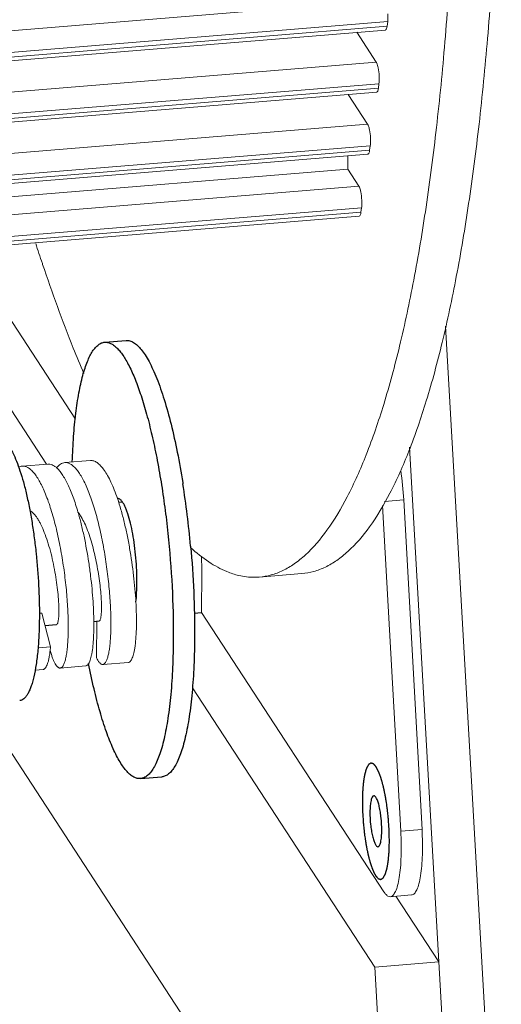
# Model space of a CAD drawing. Header units: millimetres. Extents: x 24895 to 26296, y -11704 to -10713.
# Tile 44 of 47: x 26189 to 26213, y -11442 to -11394. Entities that reach past the tile are written whole.
import ezdxf

# ---------------------------------------------------------------- set-up
doc = ezdxf.new("R2010")
doc.units = ezdxf.units.MM
doc.header["$LTSCALE"] = 50
doc.layers.get('0').update_dxf_attribs({"lineweight": 18})
doc.layers.add('02___PRT_ALL_AXES', color=7, linetype='Continuous')
doc.layers.add('03___PRT_ALL_CURVES', color=7, linetype='Continuous')

msp = doc.modelspace()

# ---------------------------------------------------------------- linework, layer by layer
at = {"color": 7, "linetype": 'Continuous'}
for p, q in [((25797.622, -11426.463), (26207.061, -11392.899)), ((25797.54, -11427.541), (26207.194, -11393.959)), ((26207.162, -11394.181), (26207.194, -11393.959)), ((26207.08, -11394.371), (25797.505, -11427.946)), ((26207.162, -11394.181), (25797.521, -11427.762)), ((26206.632, -11395.959), (26205.671, -11394.486)), ((25797.367, -11429.51), (26206.632, -11395.959)), ((25797.236, -11430.994), (26206.651, -11397.431)), ((25797.252, -11430.81), (26206.733, -11397.242)), ((25797.271, -11430.588), (26206.765, -11397.019)), ((26206.733, -11397.242), (26206.765, -11397.019)), ((26206.203, -11399.02), (26205.242, -11397.547)), ((26206.203, -11399.02), (25797.072, -11432.559)), ((25796.911, -11433.863), (26206.304, -11400.302)), ((26206.335, -11400.08), (25796.938, -11433.641)), ((26206.304, -11400.302), (26206.335, -11400.08)), ((25796.888, -11434.048), (26206.222, -11400.492)), ((26205.223, -11401.235), (26205.226, -11400.574)), ((25796.805, -11434.716), (26205.223, -11401.235)), ((26205.774, -11402.081), (26205.223, -11401.235)), ((26205.774, -11402.081), (25796.694, -11435.616)), ((26205.906, -11403.141), (25796.547, -11436.699)), ((26205.875, -11403.363), (26205.906, -11403.141)), ((26205.793, -11403.553), (25796.48, -11437.107)), ((26205.875, -11403.363), (25796.51, -11436.922)), ((26190.367, -11415.786), (26183.764, -11405.666)), ((26187.523, -11407.019), (26191.793, -11413.563)), ((26209.955, -11444.436), (26208.275, -11414.955)), ((26190.432, -11415.78), (26189.171, -11415.884)), ((26192.533, -11415.608), (26191.272, -11415.711)), ((26206.941, -11417.824), (26207.837, -11433.898)), ((26207.044, -11417.627), (26207.982, -11417.55)), ((26207.982, -11417.55), (26208.887, -11433.812)), ((26198.016, -11423.102), (26198.027, -11421.09)), ((26200.859, -11421.358), (26202.961, -11421.185)), ((26190.141, -11423.134), (26190.017, -11423.144)), ((26190.568, -11424.803), (26190.141, -11423.134)), ((26198.016, -11423.102), (26207.01, -11436.887)), ((26192.848, -11423.529), (26192.838, -11425.333)), ((26185.393, -11425.064), (26206.736, -11457.774)), ((26189.953, -11424.854), (26190.568, -11424.803)), ((26193.147, -11425.672), (26194.407, -11425.568)), ((26189.808, -11425.945), (26190.205, -11425.913)), ((26191.045, -11425.844), (26192.306, -11425.74)), ((26206.556, -11440.597), (26197.566, -11426.819)), ((26208.887, -11433.812), (26207.837, -11433.898)), ((26208.372, -11437.035), (26207.322, -11437.121)), ((26206.556, -11440.597), (26209.708, -11440.339)), ((26206.803, -11444.695), (26206.556, -11440.597))]:
    msp.add_line(p, q, dxfattribs=at)
at = {"color": 3, "linetype": 'Continuous'}
for p, q in [((26190.18, -11405.932), (26190.166, -11405.889)), ((26212.057, -11444.264), (26210.045, -11408.978)), ((26209.708, -11440.339), (26207.594, -11437.099))]:
    msp.add_line(p, q, dxfattribs=at)
msp.add_arc((26282.656, -11374.798), 97.576, 197.9652, 198.5799, dxfattribs=at)
at = {"color": 7, "linetype": 'Continuous'}
for centre, radius, start, end in [((26191.937, -11418.432), 16.069, 3.1448, 8.3174), ((26184.751, -11421.029), 13.276, 359.7374, 2.997)]:
    msp.add_arc(centre, radius, start, end, dxfattribs=at)
at = {"color": 3, "linetype": 'Continuous'}
for points, knots in [([(26210.56, -11370.452), (26210.659, -11373.9), (26210.727, -11380.576), (26210.469, -11388.75), (26210.042, -11394.876), (26209.631, -11399.092), (26209.123, -11403.011), (26208.522, -11406.607), (26207.833, -11409.855), (26207.061, -11412.734), (26206.211, -11415.225), (26205.289, -11417.314), (26204.3, -11418.989), (26203.38, -11420.083), (26202.608, -11420.709), (26202.039, -11421.046), (26201.456, -11421.269), (26201.057, -11421.341), (26200.859, -11421.358)], [0, 0, 0, 0, 0.192712, 0.372796, 0.456655, 0.535681, 0.609397, 0.677381, 0.739274, 0.794795, 0.843765, 0.886146, 0.922108, 0.952167, 0.965322, 0.977484, 0.98893, 1, 1, 1, 1]), ([(26192.205, -11411.307), (26192.029, -11410.893), (26191.3, -11409.122), (26190.648, -11407.32), (26190.18, -11405.932)], [0, 0, 0, 0, 0.234779, 1, 1, 1, 1]), ([(26199.854, -11421.279), (26199.654, -11421.232), (26199.136, -11421.062), (26198.321, -11420.61), (26197.759, -11420.155), (26197.477, -11419.897)], [0, 0, 0, 0, 0.221847, 0.586125, 1, 1, 1, 1]), ([(26200.859, -11421.358), (26200.777, -11421.364), (26200.44, -11421.379), (26200.101, -11421.337), (26199.854, -11421.279)], [0, 0, 0, 0, 0.246626, 1, 1, 1, 1])]:
    msp.add_open_spline(points, degree=3, knots=knots, dxfattribs=at)
at = {"color": 7, "linetype": 'Continuous'}
for points, knots in [([(26212.662, -11370.279), (26212.76, -11373.728), (26212.828, -11380.403), (26212.57, -11388.578), (26212.144, -11394.703), (26211.732, -11398.92), (26211.224, -11402.839), (26210.623, -11406.435), (26209.934, -11409.683), (26209.162, -11412.562), (26208.313, -11415.053), (26207.39, -11417.141), (26206.401, -11418.817), (26205.481, -11419.91), (26204.709, -11420.537), (26204.14, -11420.874), (26203.558, -11421.097), (26203.158, -11421.169), (26202.961, -11421.185)], [0, 0, 0, 0, 0.192712, 0.372796, 0.456655, 0.535681, 0.609397, 0.677381, 0.739274, 0.794795, 0.843765, 0.886146, 0.922108, 0.952167, 0.965322, 0.977484, 0.98893, 1, 1, 1, 1]), ([(26207.204, -11393.58), (26207.206, -11393.615), (26207.21, -11393.741), (26207.206, -11393.868), (26207.194, -11393.959)], [0, 0, 0, 0, 0.277587, 1, 1, 1, 1]), ([(26207.08, -11394.371), (26207.103, -11394.369), (26207.147, -11394.292), (26207.156, -11394.228), (26207.162, -11394.181)], [0, 0, 0, 0, 0.332529, 1, 1, 1, 1]), ([(26206.632, -11395.959), (26206.642, -11395.974), (26206.684, -11396.059), (26206.708, -11396.153), (26206.724, -11396.229)], [0, 0, 0, 0, 0.182312, 1, 1, 1, 1]), ([(26206.775, -11396.641), (26206.777, -11396.676), (26206.781, -11396.802), (26206.777, -11396.929), (26206.765, -11397.019)], [0, 0, 0, 0, 0.277587, 1, 1, 1, 1]), ([(26206.7, -11397.38), (26206.694, -11397.393), (26206.683, -11397.415), (26206.661, -11397.431), (26206.651, -11397.431)], [0, 0, 0, 0, 0.598755, 1, 1, 1, 1]), ([(26206.295, -11399.29), (26206.289, -11399.261), (26206.266, -11399.169), (26206.239, -11399.075), (26206.203, -11399.02)], [0, 0, 0, 0, 0.312294, 1, 1, 1, 1]), ([(26206.335, -11400.08), (26206.339, -11400.053), (26206.352, -11399.927), (26206.351, -11399.8), (26206.346, -11399.701)], [0, 0, 0, 0, 0.215051, 1, 1, 1, 1]), ([(26206.27, -11400.44), (26206.265, -11400.454), (26206.254, -11400.476), (26206.231, -11400.491), (26206.222, -11400.492)], [0, 0, 0, 0, 0.598755, 1, 1, 1, 1]), ([(26205.866, -11402.35), (26205.86, -11402.321), (26205.837, -11402.229), (26205.81, -11402.135), (26205.774, -11402.081)], [0, 0, 0, 0, 0.312294, 1, 1, 1, 1]), ([(26205.906, -11403.141), (26205.91, -11403.114), (26205.923, -11402.988), (26205.922, -11402.861), (26205.917, -11402.762)], [0, 0, 0, 0, 0.215051, 1, 1, 1, 1]), ([(26205.793, -11403.553), (26205.816, -11403.551), (26205.86, -11403.474), (26205.869, -11403.41), (26205.875, -11403.363)], [0, 0, 0, 0, 0.332529, 1, 1, 1, 1]), ([(26189.171, -11415.884), (26189.142, -11415.886), (26189.083, -11415.897), (26189.028, -11415.921), (26189.001, -11415.935)], [0, 0, 0, 0, 0.489853, 1, 1, 1, 1]), ([(26191.045, -11425.844), (26191.058, -11425.843), (26191.084, -11425.836), (26191.12, -11425.814), (26191.155, -11425.779), (26191.187, -11425.733), (26191.218, -11425.676), (26191.26, -11425.578), (26191.307, -11425.425), (26191.352, -11425.209), (26191.389, -11424.951), (26191.417, -11424.654), (26191.436, -11424.32), (26191.445, -11423.952), (26191.443, -11423.555), (26191.43, -11423.132), (26191.398, -11422.527), (26191.33, -11421.737), (26191.206, -11420.772), (26191.042, -11419.811), (26190.841, -11418.889), (26190.642, -11418.165), (26190.466, -11417.635), (26190.332, -11417.278), (26190.194, -11416.957), (26190.052, -11416.673), (26189.908, -11416.429), (26189.762, -11416.227), (26189.616, -11416.069), (26189.468, -11415.956), (26189.32, -11415.89), (26189.218, -11415.88), (26189.171, -11415.884)], [0, 0, 0, 0, 0.003527, 0.007391, 0.011848, 0.017067, 0.023145, 0.030137, 0.046961, 0.067609, 0.092002, 0.119979, 0.151317, 0.185753, 0.222984, 0.262676, 0.304468, 0.392806, 0.484769, 0.576994, 0.666139, 0.749034, 0.787241, 0.822862, 0.85563, 0.885328, 0.911805, 0.935003, 0.954988, 0.972028, 0.986699, 1, 1, 1, 1]), ([(26190.868, -11415.965), (26190.833, -11415.934), (26190.764, -11415.878), (26190.653, -11415.816), (26190.542, -11415.781), (26190.467, -11415.777), (26190.432, -11415.78)], [0, 0, 0, 0, 0.289706, 0.547197, 0.780283, 1, 1, 1, 1]), ([(26191.272, -11415.711), (26191.236, -11415.714), (26191.163, -11415.731), (26191.058, -11415.784), (26190.957, -11415.865), (26190.897, -11415.933), (26190.868, -11415.971)], [0, 0, 0, 0, 0.21916, 0.451961, 0.709615, 1, 1, 1, 1]), ([(26193.147, -11425.672), (26193.159, -11425.67), (26193.185, -11425.664), (26193.222, -11425.641), (26193.256, -11425.607), (26193.289, -11425.561), (26193.32, -11425.503), (26193.362, -11425.405), (26193.408, -11425.253), (26193.453, -11425.037), (26193.49, -11424.779), (26193.519, -11424.482), (26193.537, -11424.148), (26193.546, -11423.78), (26193.544, -11423.383), (26193.532, -11422.959), (26193.5, -11422.354), (26193.431, -11421.565), (26193.308, -11420.6), (26193.143, -11419.638), (26192.942, -11418.717), (26192.743, -11417.993), (26192.568, -11417.462), (26192.434, -11417.106), (26192.296, -11416.785), (26192.154, -11416.5), (26192.01, -11416.256), (26191.864, -11416.055), (26191.717, -11415.897), (26191.57, -11415.784), (26191.421, -11415.718), (26191.32, -11415.707), (26191.272, -11415.711)], [0, 0, 0, 0, 0.003527, 0.007391, 0.011848, 0.017067, 0.023145, 0.030137, 0.04696, 0.067609, 0.092002, 0.119979, 0.151317, 0.185753, 0.222984, 0.262676, 0.304468, 0.392806, 0.484769, 0.576994, 0.666139, 0.749034, 0.787241, 0.822862, 0.85563, 0.885328, 0.911805, 0.935003, 0.954988, 0.972028, 0.986699, 1, 1, 1, 1]), ([(26193.868, -11417.482), (26193.82, -11417.339), (26193.721, -11417.067), (26193.56, -11416.687), (26193.395, -11416.359), (26193.226, -11416.085), (26193.056, -11415.869), (26192.907, -11415.734), (26192.787, -11415.661), (26192.702, -11415.626), (26192.617, -11415.607), (26192.561, -11415.606), (26192.533, -11415.608)], [0, 0, 0, 0, 0.187955, 0.358934, 0.511374, 0.644259, 0.757362, 0.851684, 0.892744, 0.930513, 0.96589, 1, 1, 1, 1]), ([(26191.922, -11418.148), (26191.849, -11417.899), (26191.734, -11417.54), (26191.557, -11417.088), (26191.426, -11416.792), (26191.291, -11416.53), (26191.155, -11416.305), (26191.017, -11416.117), (26190.918, -11416.01), (26190.868, -11415.965)], [0, 0, 0, 0, 0.317961, 0.461856, 0.594379, 0.714783, 0.822561, 0.917538, 1, 1, 1, 1]), ([(26194.778, -11422.584), (26194.753, -11422.151), (26194.676, -11421.266), (26194.517, -11420.165), (26194.35, -11419.284), (26194.207, -11418.649), (26194.049, -11418.05), (26193.931, -11417.666), (26193.868, -11417.482)], [0, 0, 0, 0, 0.25043, 0.51248, 0.642216, 0.768105, 0.888023, 1, 1, 1, 1]), ([(26190.869, -11423.691), (26190.873, -11423.691), (26190.883, -11423.687), (26190.896, -11423.676), (26190.907, -11423.66), (26190.918, -11423.637), (26190.929, -11423.609), (26190.942, -11423.56), (26190.956, -11423.485), (26190.969, -11423.378), (26190.977, -11423.249), (26190.982, -11423.101), (26190.981, -11422.933), (26190.976, -11422.748), (26190.961, -11422.47), (26190.93, -11422.092), (26190.871, -11421.611), (26190.79, -11421.104), (26190.689, -11420.588), (26190.567, -11420.082), (26190.428, -11419.602), (26190.274, -11419.164), (26190.132, -11418.834), (26190.01, -11418.604), (26189.921, -11418.458), (26189.831, -11418.331), (26189.74, -11418.225), (26189.648, -11418.142), (26189.583, -11418.099), (26189.551, -11418.082)], [0, 0, 0, 0, 0.002288, 0.00498, 0.008335, 0.012487, 0.017499, 0.023403, 0.037927, 0.056059, 0.077706, 0.102724, 0.130929, 0.162103, 0.196001, 0.270871, 0.353152, 0.440213, 0.529281, 0.617545, 0.702271, 0.780917, 0.851267, 0.88278, 0.911631, 0.937731, 0.961067, 0.981739, 1, 1, 1, 1]), ([(26192.97, -11423.519), (26192.974, -11423.518), (26192.983, -11423.516), (26192.995, -11423.507), (26193.005, -11423.493), (26193.02, -11423.465), (26193.036, -11423.418), (26193.052, -11423.348), (26193.065, -11423.259), (26193.074, -11423.152), (26193.081, -11423.027), (26193.083, -11422.887), (26193.082, -11422.731), (26193.074, -11422.495), (26193.054, -11422.171), (26193.012, -11421.754), (26192.931, -11421.147), (26192.817, -11420.527), (26192.669, -11419.913), (26192.543, -11419.475), (26192.405, -11419.07), (26192.256, -11418.709), (26192.1, -11418.403), (26191.982, -11418.225), (26191.921, -11418.148)], [0, 0, 0, 0, 0.002203, 0.004734, 0.007817, 0.011575, 0.021337, 0.034254, 0.050354, 0.069587, 0.091856, 0.117031, 0.144956, 0.175454, 0.243356, 0.318958, 0.400264, 0.571305, 0.656597, 0.738802, 0.815878, 0.886011, 0.947716, 1, 1, 1, 1]), ([(26192.306, -11425.74), (26192.323, -11425.739), (26192.359, -11425.727), (26192.407, -11425.687), (26192.451, -11425.627), (26192.492, -11425.547), (26192.53, -11425.446), (26192.565, -11425.326), (26192.596, -11425.185), (26192.636, -11424.961), (26192.673, -11424.636), (26192.699, -11424.196), (26192.708, -11423.697), (26192.697, -11423.147), (26192.667, -11422.555), (26192.617, -11421.932), (26192.547, -11421.289), (26192.429, -11420.422), (26192.275, -11419.565), (26192.085, -11418.737), (26191.978, -11418.34), (26191.922, -11418.148)], [0, 0, 0, 0, 0.006569, 0.014204, 0.0236, 0.035118, 0.048925, 0.065087, 0.083613, 0.104475, 0.152969, 0.209939, 0.27453, 0.34572, 0.422356, 0.503186, 0.586882, 0.672067, 0.841301, 0.922624, 1, 1, 1, 1]), ([(26194.407, -11425.568), (26194.426, -11425.567), (26194.466, -11425.553), (26194.517, -11425.506), (26194.564, -11425.436), (26194.607, -11425.342), (26194.647, -11425.224), (26194.683, -11425.082), (26194.715, -11424.918), (26194.754, -11424.657), (26194.788, -11424.279), (26194.808, -11423.77), (26194.805, -11423.196), (26194.789, -11422.794), (26194.778, -11422.584)], [0, 0, 0, 0, 0.018, 0.039373, 0.066202, 0.099484, 0.139641, 0.186805, 0.240943, 0.301917, 0.443445, 0.609068, 0.795763, 1, 1, 1, 1]), ([(26190.205, -11425.913), (26190.215, -11425.912), (26190.237, -11425.907), (26190.268, -11425.89), (26190.298, -11425.865), (26190.338, -11425.818), (26190.385, -11425.734), (26190.433, -11425.608), (26190.476, -11425.45), (26190.513, -11425.261), (26190.545, -11425.042), (26190.561, -11424.886), (26190.568, -11424.803)], [0, 0, 0, 0, 0.026238, 0.05431, 0.085715, 0.121525, 0.208778, 0.319216, 0.453795, 0.612519, 0.794894, 1, 1, 1, 1]), ([(26190.55, -11424.972), (26190.569, -11425.04), (26190.607, -11425.169), (26190.669, -11425.347), (26190.732, -11425.499), (26190.795, -11425.624), (26190.857, -11425.722), (26190.911, -11425.784), (26190.955, -11425.818), (26190.985, -11425.835), (26191.015, -11425.844), (26191.036, -11425.845), (26191.045, -11425.844)], [0, 0, 0, 0, 0.203405, 0.384061, 0.541342, 0.67497, 0.785205, 0.87327, 0.909944, 0.942542, 0.972096, 1, 1, 1, 1]), ([(26192.838, -11425.333), (26192.862, -11425.385), (26192.899, -11425.457), (26192.954, -11425.542), (26192.993, -11425.591), (26193.032, -11425.628), (26193.07, -11425.655), (26193.109, -11425.67), (26193.134, -11425.673), (26193.147, -11425.672)], [0, 0, 0, 0, 0.356147, 0.504468, 0.633644, 0.744917, 0.840418, 0.923659, 1, 1, 1, 1]), ([(26208.887, -11433.812), (26208.899, -11434.024), (26208.914, -11434.439), (26208.911, -11435.038), (26208.881, -11435.585), (26208.826, -11436.063), (26208.748, -11436.456), (26208.662, -11436.723), (26208.578, -11436.881), (26208.515, -11436.963), (26208.448, -11437.017), (26208.397, -11437.033), (26208.373, -11437.035)], [0, 0, 0, 0, 0.189056, 0.368342, 0.532186, 0.67583, 0.795267, 0.88792, 0.924104, 0.953959, 0.978565, 1, 1, 1, 1]), ([(26207.322, -11437.121), (26207.346, -11437.119), (26207.397, -11437.103), (26207.465, -11437.049), (26207.527, -11436.967), (26207.611, -11436.809), (26207.698, -11436.542), (26207.775, -11436.149), (26207.83, -11435.671), (26207.86, -11435.124), (26207.864, -11434.525), (26207.849, -11434.111), (26207.837, -11433.898)], [0, 0, 0, 0, 0.021435, 0.046041, 0.075896, 0.11208, 0.204733, 0.32417, 0.467814, 0.631658, 0.810944, 1, 1, 1, 1]), ([(26207.01, -11436.887), (26207.035, -11436.924), (26207.091, -11437.001), (26207.19, -11437.096), (26207.283, -11437.124), (26207.322, -11437.121)], [0, 0, 0, 0, 0.327442, 0.709973, 1, 1, 1, 1])]:
    msp.add_open_spline(points, degree=3, knots=knots, dxfattribs=at)
for points in [[(26206.724, -11396.229), (26206.752, -11396.364), (26206.768, -11396.503), (26206.775, -11396.641)], [(26206.733, -11397.242), (26206.727, -11397.289), (26206.718, -11397.336), (26206.7, -11397.38)], [(26206.346, -11399.701), (26206.339, -11399.563), (26206.323, -11399.425), (26206.295, -11399.29)], [(26206.304, -11400.302), (26206.298, -11400.349), (26206.289, -11400.397), (26206.27, -11400.44)], [(26205.917, -11402.762), (26205.91, -11402.624), (26205.894, -11402.486), (26205.866, -11402.35)]]:
    msp.add_open_spline(points, degree=3, dxfattribs=at)
at = {"layer": '02___PRT_ALL_AXES', "color": 7, "linetype": 'Continuous'}
for p, q in [((26193.241, -11409.771), (26194.292, -11409.685)), ((26197.088, -11416.697), (26197.097, -11416.754)), ((26193.927, -11417.661), (26194.105, -11417.646)), ((26197.659, -11423.134), (26198.017, -11423.105)), ((26192.702, -11423.541), (26192.97, -11423.519)), ((26190.295, -11423.738), (26190.869, -11423.691)), ((26195.006, -11431.298), (26196.056, -11431.212))]:
    msp.add_line(p, q, dxfattribs=at)
for centre, radius, start, end in [((26151.286, -11423.963), 46.374, 5.1182, 8.943), ((26193.885, -11417.629), 0.144, 94.6946, 96.9063)]:
    msp.add_arc(centre, radius, start, end, dxfattribs=at)
for points, knots in [([(26191.643, -11415.671), (26191.657, -11415.253), (26191.697, -11414.453), (26191.803, -11413.318), (26191.951, -11412.314), (26192.111, -11411.571), (26192.263, -11411.058), (26192.379, -11410.735), (26192.504, -11410.456), (26192.636, -11410.222), (26192.775, -11410.035), (26192.922, -11409.895), (26193.077, -11409.803), (26193.187, -11409.775), (26193.241, -11409.771)], [0, 0, 0, 0, 0.197276, 0.377445, 0.537661, 0.675575, 0.735662, 0.789666, 0.837588, 0.879553, 0.915897, 0.94725, 0.974719, 1, 1, 1, 1]), ([(26193.241, -11409.771), (26193.289, -11409.767), (26193.39, -11409.773), (26193.54, -11409.825), (26193.691, -11409.916), (26193.842, -11410.047), (26193.993, -11410.215), (26194.145, -11410.422), (26194.297, -11410.665), (26194.508, -11411.057), (26194.764, -11411.636), (26195.05, -11412.433), (26195.323, -11413.349), (26195.579, -11414.372), (26195.815, -11415.485), (26196.025, -11416.674), (26196.209, -11417.92), (26196.413, -11419.639), (26196.582, -11421.791), (26196.627, -11423.516), (26196.622, -11424.365)], [0, 0, 0, 0, 0.009353, 0.01937, 0.030589, 0.043383, 0.057986, 0.074533, 0.093092, 0.113685, 0.160906, 0.215875, 0.278003, 0.346523, 0.420533, 0.499025, 0.580908, 0.665033, 0.835218, 1, 1, 1, 1]), ([(26194.291, -11409.685), (26194.352, -11409.68), (26194.484, -11409.693), (26194.676, -11409.781), (26194.866, -11409.931), (26195.057, -11410.142), (26195.248, -11410.412), (26195.439, -11410.741), (26195.628, -11411.127), (26195.889, -11411.743), (26196.198, -11412.641), (26196.532, -11413.857), (26196.836, -11415.228), (26197.007, -11416.194), (26197.088, -11416.697)], [0, 0, 0, 0, 0.023412, 0.049393, 0.079817, 0.115795, 0.157893, 0.20635, 0.261195, 0.322325, 0.462509, 0.624477, 0.804935, 1, 1, 1, 1]), ([(26187.99, -11414.536), (26188.019, -11414.533), (26188.08, -11414.537), (26188.17, -11414.568), (26188.26, -11414.623), (26188.351, -11414.701), (26188.442, -11414.802), (26188.533, -11414.926), (26188.624, -11415.072), (26188.75, -11415.307), (26188.904, -11415.655), (26189.075, -11416.133), (26189.239, -11416.683), (26189.393, -11417.296), (26189.534, -11417.964), (26189.661, -11418.678), (26189.771, -11419.425), (26189.893, -11420.456), (26189.995, -11421.748), (26190.022, -11422.783), (26190.019, -11423.292)], [0, 0, 0, 0, 0.009353, 0.01937, 0.030589, 0.043383, 0.057986, 0.074533, 0.093092, 0.113685, 0.160906, 0.215875, 0.278003, 0.346523, 0.420533, 0.499025, 0.580908, 0.665033, 0.835218, 1, 1, 1, 1]), ([(26194.105, -11417.636), (26194.087, -11417.612), (26194.051, -11417.569), (26193.992, -11417.518), (26193.933, -11417.488), (26193.892, -11417.483), (26193.873, -11417.485)], [0, 0, 0, 0, 0.316786, 0.58133, 0.803207, 1, 1, 1, 1]), ([(26194.831, -11421.62), (26194.832, -11421.422), (26194.824, -11421.018), (26194.785, -11420.411), (26194.719, -11419.809), (26194.63, -11419.237), (26194.522, -11418.717), (26194.416, -11418.327), (26194.322, -11418.059), (26194.253, -11417.893), (26194.182, -11417.753), (26194.131, -11417.672), (26194.105, -11417.636)], [0, 0, 0, 0, 0.145458, 0.29609, 0.446062, 0.589559, 0.72108, 0.835716, 0.885426, 0.929525, 0.96775, 1, 1, 1, 1]), ([(26197.475, -11419.826), (26197.544, -11420.579), (26197.645, -11422.062), (26197.677, -11423.548), (26197.673, -11424.279)], [0, 0, 0, 0, 0.508661, 1, 1, 1, 1]), ([(26194.777, -11422.585), (26194.795, -11422.434), (26194.822, -11422.112), (26194.83, -11421.79), (26194.831, -11421.62)], [0, 0, 0, 0, 0.472108, 1, 1, 1, 1]), ([(26190.019, -11423.292), (26190.018, -11423.582), (26190.005, -11424.138), (26189.953, -11424.932), (26189.871, -11425.64), (26189.775, -11426.167), (26189.682, -11426.532), (26189.608, -11426.763), (26189.529, -11426.962), (26189.445, -11427.129), (26189.355, -11427.263), (26189.259, -11427.364), (26189.158, -11427.43), (26189.084, -11427.449), (26189.049, -11427.452)], [0, 0, 0, 0, 0.195873, 0.376347, 0.537846, 0.677363, 0.738171, 0.792747, 0.841015, 0.883037, 0.919077, 0.949726, 0.976091, 1, 1, 1, 1]), ([(26196.622, -11424.365), (26196.62, -11424.847), (26196.599, -11425.775), (26196.512, -11427.098), (26196.375, -11428.278), (26196.216, -11429.156), (26196.06, -11429.765), (26195.938, -11430.15), (26195.806, -11430.482), (26195.665, -11430.76), (26195.515, -11430.983), (26195.356, -11431.151), (26195.187, -11431.261), (26195.064, -11431.294), (26195.006, -11431.298)], [0, 0, 0, 0, 0.195873, 0.376347, 0.537846, 0.677363, 0.738171, 0.792747, 0.841015, 0.883037, 0.919077, 0.949726, 0.976091, 1, 1, 1, 1]), ([(26197.673, -11424.279), (26197.671, -11424.761), (26197.649, -11425.689), (26197.563, -11427.012), (26197.426, -11428.192), (26197.266, -11429.07), (26197.11, -11429.679), (26196.988, -11430.064), (26196.856, -11430.396), (26196.715, -11430.674), (26196.566, -11430.897), (26196.407, -11431.065), (26196.238, -11431.175), (26196.115, -11431.207), (26196.056, -11431.212)], [0, 0, 0, 0, 0.195873, 0.376347, 0.537846, 0.677363, 0.738171, 0.792747, 0.841015, 0.883037, 0.919077, 0.949726, 0.976091, 1, 1, 1, 1]), ([(26195.006, -11431.298), (26194.952, -11431.303), (26194.837, -11431.293), (26194.667, -11431.226), (26194.497, -11431.109), (26194.328, -11430.943), (26194.157, -11430.73), (26193.987, -11430.469), (26193.818, -11430.162), (26193.582, -11429.671), (26193.3, -11428.948), (26192.989, -11427.962), (26192.698, -11426.838), (26192.528, -11426.04), (26192.446, -11425.623)], [0, 0, 0, 0, 0.025109, 0.052435, 0.083692, 0.119985, 0.161945, 0.209896, 0.26396, 0.324123, 0.462225, 0.622605, 0.802851, 1, 1, 1, 1]), ([(26206.508, -11432.146), (26206.476, -11432.149), (26206.431, -11432.202), (26206.397, -11432.284), (26206.357, -11432.426), (26206.328, -11432.652), (26206.32, -11432.847), (26206.32, -11432.955)], [0, 0, 0, 0, 0.113349, 0.203941, 0.319718, 0.621982, 1, 1, 1, 1]), ([(26206.903, -11433.849), (26206.904, -11433.647), (26206.887, -11433.346), (26206.836, -11432.957), (26206.786, -11432.692), (26206.726, -11432.468), (26206.668, -11432.315), (26206.617, -11432.224), (26206.576, -11432.171), (26206.534, -11432.144), (26206.508, -11432.146)], [0, 0, 0, 0, 0.335334, 0.501513, 0.654236, 0.785062, 0.887358, 0.926583, 0.957752, 1, 1, 1, 1]), ([(26206.32, -11432.955), (26206.319, -11433.156), (26206.335, -11433.457), (26206.386, -11433.846), (26206.437, -11434.111), (26206.497, -11434.335), (26206.554, -11434.488), (26206.606, -11434.579), (26206.646, -11434.632), (26206.689, -11434.66), (26206.714, -11434.658)], [0, 0, 0, 0, 0.335334, 0.501513, 0.654236, 0.785062, 0.887358, 0.926583, 0.957752, 1, 1, 1, 1]), ([(26206.714, -11434.658), (26206.746, -11434.655), (26206.792, -11434.602), (26206.825, -11434.52), (26206.865, -11434.378), (26206.894, -11434.152), (26206.902, -11433.957), (26206.903, -11433.849)], [0, 0, 0, 0, 0.113349, 0.203941, 0.319718, 0.621982, 1, 1, 1, 1])]:
    msp.add_open_spline(points, degree=3, knots=knots, dxfattribs=at)
at = {"layer": '03___PRT_ALL_CURVES', "color": 4, "linetype": 'Continuous'}
for points in [[(26207.278, -11434.423), (26207.277, -11434.378), (26207.275, -11434.288), (26207.273, -11434.175), (26207.271, -11434.085), (26207.27, -11434.018), (26207.269, -11433.961), (26207.268, -11433.922), (26207.268, -11433.899), (26207.268, -11433.883), (26207.267, -11433.865), (26207.265, -11433.842), (26207.263, -11433.801), (26207.259, -11433.743), (26207.255, -11433.673), (26207.249, -11433.58), (26207.243, -11433.487), (26207.238, -11433.405), (26207.235, -11433.364), (26207.234, -11433.341), (26207.233, -11433.324), (26207.231, -11433.306), (26207.228, -11433.283), (26207.224, -11433.243), (26207.216, -11433.161), (26207.206, -11433.069), (26207.196, -11432.976), (26207.189, -11432.907), (26207.183, -11432.849), (26207.178, -11432.808), (26207.176, -11432.785), (26207.174, -11432.768), (26207.171, -11432.751), (26207.168, -11432.728), (26207.162, -11432.689), (26207.15, -11432.61), (26207.137, -11432.52), (26207.123, -11432.43), (26207.114, -11432.373), (26207.108, -11432.328), (26207.103, -11432.294), (26207.098, -11432.266), (26207.095, -11432.246), (26207.094, -11432.235), (26207.092, -11432.227), (26207.091, -11432.219), (26207.089, -11432.209), (26207.085, -11432.191), (26207.08, -11432.166), (26207.074, -11432.136), (26207.066, -11432.095), (26207.055, -11432.044), (26207.043, -11431.984), (26207.031, -11431.923), (26207.02, -11431.872), (26207.012, -11431.832), (26207.006, -11431.801), (26207.001, -11431.776), (26206.997, -11431.758), (26206.995, -11431.748), (26206.994, -11431.74), (26206.992, -11431.734), (26206.989, -11431.725), (26206.985, -11431.71), (26206.979, -11431.687), (26206.972, -11431.661), (26206.963, -11431.626), (26206.951, -11431.582), (26206.937, -11431.529), (26206.923, -11431.476), (26206.911, -11431.432), (26206.901, -11431.397), (26206.895, -11431.375), (26206.891, -11431.357), (26206.887, -11431.344), (26206.884, -11431.333), (26206.882, -11431.324), (26206.88, -11431.317), (26206.878, -11431.312), (26206.876, -11431.305), (26206.872, -11431.296), (26206.869, -11431.285), (26206.863, -11431.271), (26206.857, -11431.253), (26206.847, -11431.224), (26206.834, -11431.188), (26206.818, -11431.145), (26206.803, -11431.102), (26206.79, -11431.067), (26206.78, -11431.038), (26206.773, -11431.02), (26206.768, -11431.006), (26206.764, -11430.995), (26206.761, -11430.986), (26206.759, -11430.98), (26206.758, -11430.976), (26206.757, -11430.973), (26206.756, -11430.972), (26206.754, -11430.969), (26206.752, -11430.964), (26206.748, -11430.958), (26206.744, -11430.95), (26206.739, -11430.939), (26206.732, -11430.926), (26206.721, -11430.905), (26206.707, -11430.878), (26206.691, -11430.846), (26206.674, -11430.814), (26206.661, -11430.788), (26206.65, -11430.767), (26206.643, -11430.753), (26206.637, -11430.743), (26206.633, -11430.735), (26206.63, -11430.728), (26206.628, -11430.723), (26206.626, -11430.721), (26206.625, -11430.718), (26206.624, -11430.718), (26206.623, -11430.716), (26206.62, -11430.713), (26206.617, -11430.71), (26206.613, -11430.705), (26206.608, -11430.699), (26206.601, -11430.691), (26206.59, -11430.679), (26206.576, -11430.664), (26206.56, -11430.645), (26206.544, -11430.627), (26206.531, -11430.611), (26206.52, -11430.599), (26206.513, -11430.591), (26206.508, -11430.585), (26206.504, -11430.581), (26206.5, -11430.577), (26206.498, -11430.574), (26206.496, -11430.573), (26206.495, -11430.571), (26206.494, -11430.571), (26206.493, -11430.571), (26206.491, -11430.57), (26206.488, -11430.569), (26206.484, -11430.568), (26206.478, -11430.566), (26206.472, -11430.564), (26206.461, -11430.561), (26206.448, -11430.557), (26206.433, -11430.552), (26206.417, -11430.547), (26206.404, -11430.543), (26206.394, -11430.539), (26206.387, -11430.537), (26206.382, -11430.536), (26206.378, -11430.534), (26206.375, -11430.533), (26206.372, -11430.533), (26206.371, -11430.532), (26206.37, -11430.532), (26206.369, -11430.533), (26206.368, -11430.533), (26206.366, -11430.535), (26206.363, -11430.536), (26206.359, -11430.539), (26206.354, -11430.541), (26206.348, -11430.545), (26206.339, -11430.551), (26206.327, -11430.558), (26206.312, -11430.567), (26206.298, -11430.576), (26206.285, -11430.583), (26206.276, -11430.589), (26206.27, -11430.592), (26206.265, -11430.595), (26206.261, -11430.597), (26206.258, -11430.599), (26206.256, -11430.6), (26206.255, -11430.601), (26206.254, -11430.602), (26206.253, -11430.603), (26206.252, -11430.605), (26206.25, -11430.608), (26206.247, -11430.613), (26206.244, -11430.619), (26206.24, -11430.626), (26206.234, -11430.636), (26206.226, -11430.651), (26206.215, -11430.669), (26206.202, -11430.692), (26206.189, -11430.715), (26206.178, -11430.733), (26206.169, -11430.748), (26206.164, -11430.758), (26206.16, -11430.765), (26206.156, -11430.771), (26206.154, -11430.776), (26206.152, -11430.779), (26206.151, -11430.781), (26206.15, -11430.782), (26206.149, -11430.785), (26206.148, -11430.787), (26206.147, -11430.792), (26206.145, -11430.8), (26206.142, -11430.808), (26206.138, -11430.82), (26206.134, -11430.834), (26206.127, -11430.858), (26206.118, -11430.887), (26206.107, -11430.921), (26206.097, -11430.956), (26206.088, -11430.985), (26206.081, -11431.008), (26206.077, -11431.023), (26206.073, -11431.034), (26206.07, -11431.043), (26206.068, -11431.05), (26206.067, -11431.055), (26206.066, -11431.058), (26206.065, -11431.06), (26206.065, -11431.063), (26206.064, -11431.067), (26206.063, -11431.074), (26206.061, -11431.083), (26206.059, -11431.095), (26206.057, -11431.11), (26206.053, -11431.129), (26206.048, -11431.16), (26206.041, -11431.198), (26206.033, -11431.244), (26206.025, -11431.29), (26206.019, -11431.328), (26206.013, -11431.359), (26206.01, -11431.378), (26206.007, -11431.393), (26206.005, -11431.405), (26206.004, -11431.414), (26206.002, -11431.422), (26206.001, -11431.427), (26206.001, -11431.435), (26206, -11431.444), (26205.999, -11431.455), (26205.998, -11431.469), (26205.996, -11431.488), (26205.994, -11431.511), (26205.99, -11431.548), (26205.986, -11431.594), (26205.981, -11431.649), (26205.976, -11431.704), (26205.972, -11431.75), (26205.968, -11431.787), (26205.966, -11431.815), (26205.964, -11431.838), (26205.962, -11431.854), (26205.961, -11431.863), (26205.961, -11431.87), (26205.961, -11431.878), (26205.96, -11431.889), (26205.96, -11431.907), (26205.959, -11431.934), (26205.958, -11431.966), (26205.956, -11432.008), (26205.955, -11432.061), (26205.952, -11432.147), (26205.949, -11432.253), (26205.946, -11432.338), (26205.945, -11432.38)], [(26205.945, -11432.38), (26205.946, -11432.425), (26205.947, -11432.515), (26205.949, -11432.628), (26205.951, -11432.718), (26205.952, -11432.786), (26205.953, -11432.842), (26205.954, -11432.881), (26205.955, -11432.904), (26205.955, -11432.921), (26205.956, -11432.938), (26205.957, -11432.962), (26205.96, -11433.002), (26205.964, -11433.061), (26205.968, -11433.131), (26205.974, -11433.224), (26205.98, -11433.317), (26205.985, -11433.398), (26205.987, -11433.439), (26205.989, -11433.462), (26205.99, -11433.48), (26205.992, -11433.497), (26205.994, -11433.52), (26205.998, -11433.561), (26206.007, -11433.642), (26206.017, -11433.735), (26206.027, -11433.827), (26206.034, -11433.897), (26206.04, -11433.955), (26206.044, -11433.995), (26206.047, -11434.018), (26206.048, -11434.036), (26206.051, -11434.053), (26206.054, -11434.075), (26206.06, -11434.115), (26206.072, -11434.194), (26206.086, -11434.284), (26206.1, -11434.374), (26206.108, -11434.43), (26206.115, -11434.475), (26206.12, -11434.509), (26206.124, -11434.537), (26206.127, -11434.557), (26206.129, -11434.568), (26206.13, -11434.577), (26206.132, -11434.584), (26206.134, -11434.594), (26206.137, -11434.612), (26206.143, -11434.637), (26206.149, -11434.668), (26206.157, -11434.708), (26206.167, -11434.759), (26206.18, -11434.82), (26206.192, -11434.881), (26206.202, -11434.931), (26206.211, -11434.972), (26206.217, -11435.002), (26206.222, -11435.028), (26206.225, -11435.045), (26206.228, -11435.055), (26206.229, -11435.063), (26206.231, -11435.07), (26206.233, -11435.079), (26206.237, -11435.094), (26206.243, -11435.116), (26206.25, -11435.142), (26206.26, -11435.178), (26206.272, -11435.222), (26206.286, -11435.275), (26206.3, -11435.328), (26206.312, -11435.372), (26206.321, -11435.407), (26206.327, -11435.429), (26206.332, -11435.447), (26206.335, -11435.46), (26206.338, -11435.471), (26206.341, -11435.479), (26206.342, -11435.487), (26206.344, -11435.491), (26206.347, -11435.499), (26206.35, -11435.508), (26206.354, -11435.518), (26206.359, -11435.533), (26206.366, -11435.551), (26206.376, -11435.579), (26206.389, -11435.615), (26206.404, -11435.658), (26206.42, -11435.701), (26206.432, -11435.737), (26206.443, -11435.765), (26206.449, -11435.783), (26206.454, -11435.798), (26206.458, -11435.808), (26206.461, -11435.817), (26206.464, -11435.824), (26206.465, -11435.827), (26206.466, -11435.83), (26206.467, -11435.832), (26206.468, -11435.835), (26206.471, -11435.839), (26206.474, -11435.846), (26206.478, -11435.854), (26206.484, -11435.864), (26206.491, -11435.878), (26206.502, -11435.899), (26206.515, -11435.925), (26206.532, -11435.957), (26206.548, -11435.989), (26206.562, -11436.016), (26206.573, -11436.037), (26206.58, -11436.05), (26206.585, -11436.061), (26206.589, -11436.069), (26206.593, -11436.075), (26206.595, -11436.08), (26206.596, -11436.083), (26206.597, -11436.085), (26206.598, -11436.086), (26206.6, -11436.087), (26206.602, -11436.09), (26206.606, -11436.094), (26206.61, -11436.099), (26206.615, -11436.105), (26206.622, -11436.112), (26206.633, -11436.125), (26206.646, -11436.14), (26206.662, -11436.158), (26206.678, -11436.177), (26206.692, -11436.192), (26206.703, -11436.204), (26206.71, -11436.212), (26206.715, -11436.218), (26206.719, -11436.223), (26206.722, -11436.227), (26206.725, -11436.229), (26206.726, -11436.231), (26206.727, -11436.232), (26206.728, -11436.232), (26206.729, -11436.233), (26206.732, -11436.233), (26206.735, -11436.234), (26206.739, -11436.236), (26206.744, -11436.237), (26206.751, -11436.239), (26206.761, -11436.243), (26206.774, -11436.247), (26206.79, -11436.252), (26206.805, -11436.257), (26206.818, -11436.261), (26206.829, -11436.264), (26206.835, -11436.266), (26206.841, -11436.268), (26206.845, -11436.269), (26206.848, -11436.27), (26206.85, -11436.271), (26206.851, -11436.271), (26206.852, -11436.272), (26206.853, -11436.271), (26206.855, -11436.27), (26206.857, -11436.269), (26206.86, -11436.267), (26206.863, -11436.265), (26206.868, -11436.262), (26206.874, -11436.258), (26206.884, -11436.253), (26206.896, -11436.245), (26206.91, -11436.237), (26206.925, -11436.228), (26206.937, -11436.221), (26206.947, -11436.215), (26206.953, -11436.211), (26206.958, -11436.208), (26206.961, -11436.206), (26206.964, -11436.204), (26206.966, -11436.203), (26206.968, -11436.202), (26206.969, -11436.202), (26206.969, -11436.2), (26206.97, -11436.198), (26206.972, -11436.195), (26206.975, -11436.19), (26206.978, -11436.185), (26206.983, -11436.177), (26206.988, -11436.168), (26206.997, -11436.153), (26207.008, -11436.134), (26207.021, -11436.111), (26207.034, -11436.089), (26207.044, -11436.07), (26207.053, -11436.055), (26207.059, -11436.046), (26207.063, -11436.038), (26207.066, -11436.032), (26207.069, -11436.028), (26207.071, -11436.024), (26207.072, -11436.022), (26207.073, -11436.021), (26207.073, -11436.019), (26207.074, -11436.016), (26207.076, -11436.011), (26207.078, -11436.004), (26207.081, -11435.995), (26207.084, -11435.983), (26207.089, -11435.969), (26207.096, -11435.946), (26207.104, -11435.917), (26207.115, -11435.882), (26207.126, -11435.847), (26207.134, -11435.818), (26207.141, -11435.795), (26207.146, -11435.781), (26207.149, -11435.769), (26207.152, -11435.76), (26207.154, -11435.753), (26207.156, -11435.748), (26207.157, -11435.745), (26207.157, -11435.743), (26207.158, -11435.74), (26207.159, -11435.736), (26207.16, -11435.73), (26207.161, -11435.72), (26207.163, -11435.709), (26207.166, -11435.693), (26207.169, -11435.674), (26207.175, -11435.644), (26207.181, -11435.605), (26207.189, -11435.559), (26207.197, -11435.513), (26207.204, -11435.475), (26207.209, -11435.445), (26207.213, -11435.425), (26207.215, -11435.41), (26207.217, -11435.399), (26207.219, -11435.389), (26207.22, -11435.381), (26207.221, -11435.376), (26207.222, -11435.369), (26207.223, -11435.36), (26207.224, -11435.348), (26207.225, -11435.334), (26207.227, -11435.316), (26207.229, -11435.293), (26207.232, -11435.256), (26207.236, -11435.21), (26207.241, -11435.154), (26207.247, -11435.099), (26207.251, -11435.053), (26207.254, -11435.016), (26207.257, -11434.989), (26207.259, -11434.965), (26207.26, -11434.949), (26207.261, -11434.94), (26207.262, -11434.934), (26207.262, -11434.925), (26207.262, -11434.915), (26207.263, -11434.896), (26207.264, -11434.87), (26207.265, -11434.838), (26207.266, -11434.795), (26207.268, -11434.742), (26207.27, -11434.657), (26207.274, -11434.551), (26207.276, -11434.466), (26207.278, -11434.423)]]:
    msp.add_open_spline(points, degree=3, knots=[0, 0, 0, 0, 0.015625, 0.03125, 0.039062, 0.046875, 0.054688, 0.058594, 0.060547, 0.0625, 0.064453, 0.066406, 0.070312, 0.078125, 0.085938, 0.09375, 0.109375, 0.117188, 0.121094, 0.123047, 0.125, 0.126953, 0.128906, 0.132812, 0.140625, 0.15625, 0.164062, 0.171875, 0.179688, 0.183594, 0.185547, 0.1875, 0.189453, 0.191406, 0.195312, 0.203125, 0.21875, 0.226562, 0.234375, 0.238281, 0.242188, 0.246094, 0.248047, 0.249023, 0.25, 0.250977, 0.251953, 0.253906, 0.257812, 0.261719, 0.265625, 0.273438, 0.28125, 0.289062, 0.296875, 0.300781, 0.304688, 0.308594, 0.310547, 0.311523, 0.3125, 0.313477, 0.314453, 0.316406, 0.320312, 0.324219, 0.328125, 0.335938, 0.34375, 0.351562, 0.359375, 0.363281, 0.367188, 0.369141, 0.371094, 0.373047, 0.374023, 0.375, 0.375977, 0.376953, 0.378906, 0.380859, 0.382812, 0.386719, 0.390625, 0.398438, 0.40625, 0.414062, 0.421875, 0.425781, 0.429688, 0.431641, 0.433594, 0.435547, 0.436523, 0.437012, 0.4375, 0.437988, 0.438477, 0.439453, 0.441406, 0.443359, 0.445312, 0.449219, 0.453125, 0.460938, 0.46875, 0.476562, 0.484375, 0.488281, 0.492188, 0.494141, 0.496094, 0.498047, 0.499023, 0.499512, 0.5, 0.500488, 0.500977, 0.501953, 0.503906, 0.505859, 0.507812, 0.511719, 0.515625, 0.523438, 0.53125, 0.539062, 0.546875, 0.550781, 0.554688, 0.556641, 0.558594, 0.560547, 0.561523, 0.562012, 0.5625, 0.562988, 0.563477, 0.564453, 0.566406, 0.568359, 0.570312, 0.574219, 0.578125, 0.585938, 0.59375, 0.601562, 0.609375, 0.613281, 0.617188, 0.619141, 0.621094, 0.623047, 0.624023, 0.624512, 0.625, 0.625488, 0.625977, 0.626953, 0.628906, 0.630859, 0.632812, 0.636719, 0.640625, 0.648438, 0.65625, 0.664062, 0.671875, 0.675781, 0.679688, 0.681641, 0.683594, 0.685547, 0.686523, 0.687012, 0.6875, 0.687988, 0.688477, 0.689453, 0.691406, 0.693359, 0.695312, 0.699219, 0.703125, 0.710938, 0.71875, 0.726562, 0.734375, 0.738281, 0.742188, 0.744141, 0.746094, 0.748047, 0.749023, 0.749512, 0.75, 0.750488, 0.750977, 0.751953, 0.753906, 0.755859, 0.757812, 0.761719, 0.765625, 0.773438, 0.78125, 0.789062, 0.796875, 0.800781, 0.804688, 0.806641, 0.808594, 0.810547, 0.811523, 0.812012, 0.8125, 0.812988, 0.813477, 0.814453, 0.816406, 0.818359, 0.820312, 0.824219, 0.828125, 0.835938, 0.84375, 0.851562, 0.859375, 0.863281, 0.867188, 0.869141, 0.871094, 0.873047, 0.874023, 0.875, 0.875977, 0.876953, 0.878906, 0.880859, 0.882812, 0.886719, 0.890625, 0.898438, 0.90625, 0.914062, 0.921875, 0.925781, 0.929688, 0.933594, 0.935547, 0.936523, 0.9375, 0.938477, 0.939453, 0.941406, 0.945312, 0.949219, 0.953125, 0.960938, 0.96875, 0.984375, 1, 1, 1, 1], dxfattribs=at)

doc.saveas('drawing.dxf')
